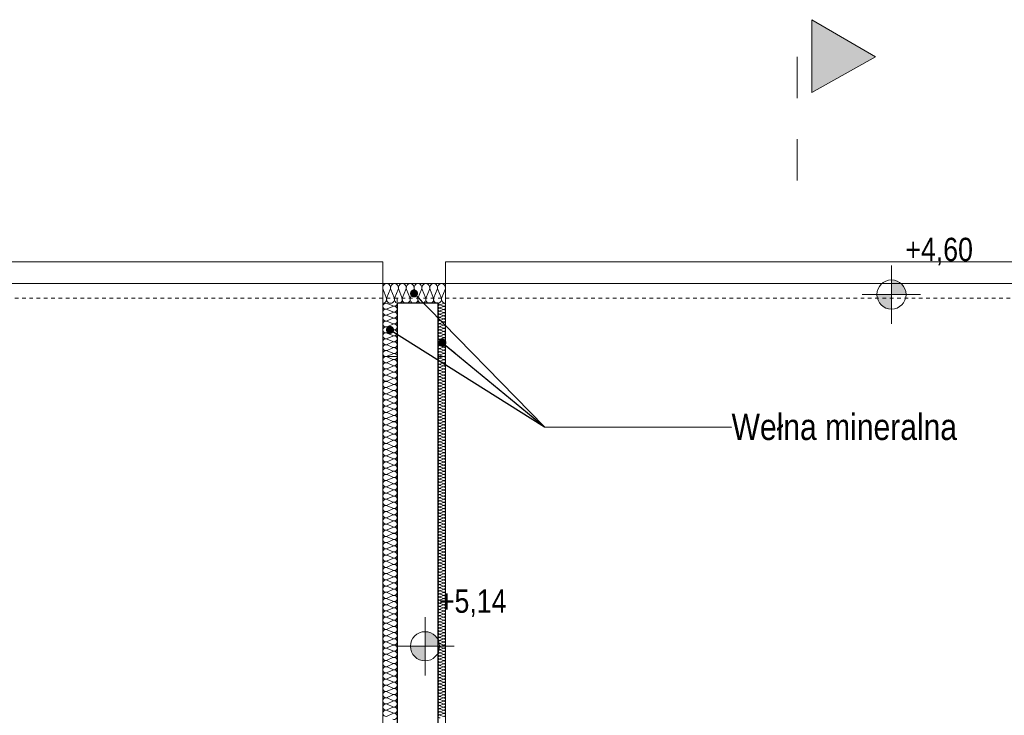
# Model space of a CAD drawing. Extents: x -543332 to -314699, y -9028 to 155584.
# Tile 181 of 256: x -500630 to -493873, y 90501 to 95273. Entities that reach past the tile are written whole.
import ezdxf

# ---------------------------------------------------------------- set-up
doc = ezdxf.new("R2010")
doc.units = 0
doc.header["$MEASUREMENT"] = 0
doc.linetypes.add('Dashed', pattern=[564.444447, 282.222223, -282.222223])
doc.linetypes.add('Hidden Line', pattern=[50, 25, -25])
doc.layers.get('0').update_dxf_attribs({"color": 8})
doc.layers.add('Arch ocieplenie', color=8, linetype='Continuous')
doc.layers.add('INWENT RZĘDNE', color=8, linetype='Continuous')
for name, color, linetype, lineweight in [('Arch ocieplenie_Nr_Pióra__44', 8, 'Continuous', 9), ('Arch ocieplenie_Nr_Pióra__9', 8, 'Continuous', 9), ('Arch opisy_Nr_Pióra__21', 8, 'Continuous', 9), ('Arch wykończenie_Nr_Pióra__3', 8, 'Continuous', 18), ('INWENT OPISY_Nr_Pióra__21', 8, 'Continuous', 9), ('INWENT OPISY_Nr_Pióra__41', 8, 'Continuous', 15), ('INWENT RURY SPUSTOWE_Nr_Pióra__21', 8, 'Continuous', 9), ('INWENT RZĘDNE_Nr_Pióra__21', 8, 'Continuous', 9), ('INWENT.ŚCIANY_Nr_Pióra__1', 8, 'Continuous', 25), ('INWENT.ŚCIANY_Nr_Pióra__21', 8, 'Continuous', 9)]:
    doc.layers.add(name, color=color, linetype=linetype, lineweight=lineweight)
doc.styles.add('GENERATED_STYLE_3', font='ARIALN.TTF')
doc.styles.add('GENERATED_STYLE_5', font='ARIALN.TTF')
doc.dimstyles.new('GENERATED_STYLE__11', dxfattribs={"dimtxt": 0.18, "dimasz": 109.44, "dimexe": 0.18, "dimexo": 0.0625, "dimgap": 0.09, "dimtad": 0, "dimtih": 1, "dimtoh": 1, "dimdec": 4, "dimzin": 0, "dimdsep": 46, "dimcen": 0.09, "dimadec": 0, "dimazin": 0, "dimtfac": 1, "dimtdec": 4, "dimtmove": 0, "dimatfit": 3, "dimldrblk": 'ARROWHEAD_11', "dimfxl": 1, "dimtolj": 1, "dimtzin": 0, "dimarcsym": 0})

# ---------------------------------------------------------------- blocks, each defined once
blk = doc.blocks.new('Izolacja cieplna 14_210', base_point=(-497758.3, 79647.6))
at = {"layer": 'Arch ocieplenie_Nr_Pióra__9', "linetype": 'Continuous'}
for p, q in [((-497723.2, 79646.7), (-497743.4, 79637.9)), ((-497743.4, 79636.1), (-497723.2, 79627.2)), ((-497723.2, 79625.5), (-497743.4, 79616.6)), ((-497743.4, 79614.8), (-497723.2, 79606)), ((-497723.2, 79604.2), (-497743.4, 79595.3)), ((-497743.4, 79593.5), (-497723.2, 79584.7)), ((-497723.2, 79582.9), (-497743.4, 79574)), ((-497743.4, 79572.2), (-497723.2, 79563.4)), ((-497723.2, 79561.6), (-497743.4, 79552.7)), ((-497743.4, 79550.9), (-497723.2, 79542.1)), ((-497723.2, 79540.3), (-497743.4, 79531.5)), ((-497743.4, 79529.7), (-497723.2, 79520.8)), ((-497723.2, 79519), (-497743.4, 79510.2)), ((-497743.4, 79508.4), (-497723.2, 79499.5)), ((-497723.2, 79497.7), (-497743.4, 79488.9)), ((-497743.4, 79487.1), (-497723.2, 79478.2)), ((-497723.2, 79476.4), (-497743.4, 79467.6)), ((-497743.4, 79465.8), (-497723.2, 79456.9)), ((-497723.2, 79455.2), (-497743.4, 79446.3)), ((-497743.4, 79444.5), (-497723.2, 79435.7)), ((-497723.2, 79433.9), (-497743.4, 79425)), ((-497743.4, 79423.2), (-497723.2, 79414.4)), ((-497723.2, 79412.6), (-497743.4, 79403.7)), ((-497743.4, 79401.9), (-497723.2, 79393.1)), ((-497723.2, 79391.3), (-497743.4, 79382.4)), ((-497743.4, 79380.7), (-497723.2, 79371.8)), ((-497723.2, 79370), (-497743.4, 79361.2)), ((-497743.4, 79359.4), (-497723.2, 79350.5)), ((-497723.2, 79348.7), (-497743.4, 79339.9)), ((-497743.4, 79338.1), (-497723.2, 79329.2)), ((-497723.2, 79327.4), (-497743.4, 79318.6)), ((-497743.4, 79316.8), (-497723.2, 79307.9)), ((-497723.2, 79306.2), (-497743.4, 79297.3)), ((-497743.4, 79295.5), (-497723.2, 79286.7)), ((-497723.2, 79284.9), (-497743.4, 79276)), ((-497743.4, 79274.2), (-497723.2, 79265.4)), ((-497723.2, 79263.6), (-497743.4, 79254.7)), ((-497743.4, 79252.9), (-497723.2, 79244.1)), ((-497723.2, 79242.3), (-497743.4, 79233.4)), ((-497743.4, 79231.7), (-497723.2, 79222.8)), ((-497723.2, 79221), (-497743.4, 79212.2)), ((-497743.4, 79210.4), (-497723.2, 79201.5)), ((-497723.2, 79199.7), (-497743.4, 79190.9)), ((-497743.4, 79189.1), (-497723.2, 79180.2)), ((-497723.2, 79178.4), (-497743.4, 79169.6)), ((-497743.4, 79167.8), (-497723.2, 79158.9)), ((-497723.2, 79157.2), (-497743.4, 79148.3)), ((-497743.4, 79146.5), (-497723.2, 79137.7)), ((-497723.2, 79135.9), (-497743.4, 79127)), ((-497743.4, 79125.2), (-497723.2, 79116.4)), ((-497723.2, 79114.6), (-497743.4, 79105.7)), ((-497743.4, 79103.9), (-497723.2, 79095.1)), ((-497723.2, 79093.3), (-497743.4, 79084.4)), ((-497743.4, 79082.7), (-497723.2, 79073.8)), ((-497723.2, 79072), (-497743.4, 79063.2)), ((-497743.4, 79061.4), (-497723.2, 79052.5)), ((-497723.2, 79050.7), (-497743.4, 79041.9)), ((-497743.4, 79040.1), (-497723.2, 79031.2)), ((-497723.2, 79029.4), (-497743.4, 79020.6)), ((-497743.4, 79018.8), (-497723.2, 79009.9)), ((-497723.2, 79008.2), (-497743.4, 78999.3)), ((-497743.4, 78997.5), (-497723.2, 78988.7)), ((-497723.2, 78986.9), (-497743.4, 78978)), ((-497743.4, 78976.2), (-497723.2, 78967.4)), ((-497723.2, 78965.6), (-497743.4, 78956.7)), ((-497743.4, 78954.9), (-497723.2, 78946.1)), ((-497723.2, 78944.3), (-497743.4, 78935.4)), ((-497743.4, 78933.6), (-497723.2, 78924.8)), ((-497723.2, 78923), (-497743.4, 78914.2)), ((-497743.4, 78912.4), (-497723.2, 78903.5)), ((-497723.2, 78901.7), (-497743.4, 78892.9)), ((-497743.4, 78891.1), (-497723.2, 78882.2)), ((-497723.2, 78880.4), (-497743.4, 78871.6)), ((-497743.4, 78869.8), (-497723.2, 78860.9)), ((-497723.2, 78859.1), (-497743.4, 78850.3)), ((-497743.4, 78848.5), (-497723.2, 78839.6)), ((-497723.2, 78837.9), (-497743.4, 78829)), ((-497743.4, 78827.2), (-497723.2, 78818.4)), ((-497723.2, 78816.6), (-497743.4, 78807.7)), ((-497743.4, 78805.9), (-497723.2, 78797.1)), ((-497723.2, 78795.3), (-497743.4, 78786.4)), ((-497743.4, 78784.6), (-497723.2, 78775.8)), ((-497723.2, 78774), (-497743.4, 78765.1)), ((-497743.4, 78763.4), (-497723.2, 78754.5)), ((-497723.2, 78752.7), (-497743.4, 78743.9)), ((-497743.4, 78742.1), (-497723.2, 78733.2)), ((-497723.2, 78731.4), (-497743.4, 78722.6)), ((-497743.4, 78720.8), (-497723.2, 78711.9)), ((-497723.2, 78710.1), (-497743.4, 78701.3)), ((-497743.4, 78699.5), (-497723.2, 78690.6)), ((-497723.2, 78688.9), (-497743.4, 78680)), ((-497743.4, 78678.2), (-497723.2, 78669.4)), ((-497723.2, 78667.6), (-497743.4, 78658.7)), ((-497743.4, 78656.9), (-497723.2, 78648.1)), ((-497723.2, 78646.3), (-497743.4, 78637.4)), ((-497743.4, 78635.6), (-497723.2, 78626.8)), ((-497723.2, 78625), (-497743.4, 78616.1)), ((-497743.4, 78614.4), (-497723.2, 78605.5)), ((-497723.2, 78603.7), (-497743.4, 78594.9)), ((-497743.4, 78593.1), (-497723.2, 78584.2)), ((-497723.2, 78582.4), (-497743.4, 78573.6)), ((-497743.4, 78571.8), (-497723.2, 78562.9)), ((-497723.2, 78561.1), (-497743.4, 78552.3)), ((-497743.4, 78550.5), (-497723.2, 78541.6)), ((-497723.2, 78539.9), (-497743.4, 78531)), ((-497743.4, 78529.2), (-497723.2, 78520.4)), ((-497723.2, 78518.6), (-497743.4, 78509.7)), ((-497743.4, 78507.9), (-497723.2, 78499.1)), ((-497723.2, 78497.3), (-497743.4, 78488.4)), ((-497743.4, 78486.6), (-497723.2, 78477.8)), ((-497723.2, 78476), (-497743.4, 78467.1)), ((-497743.4, 78465.4), (-497723.2, 78456.5)), ((-497723.2, 78454.7), (-497743.4, 78445.9)), ((-497743.4, 78444.1), (-497723.2, 78435.2)), ((-497723.2, 78433.4), (-497743.4, 78424.6)), ((-497743.4, 78422.8), (-497723.2, 78413.9)), ((-497723.2, 78412.1), (-497743.4, 78403.3)), ((-497743.4, 78401.5), (-497723.2, 78392.6)), ((-497723.2, 78390.9), (-497743.4, 78382)), ((-497743.4, 78380.2), (-497723.2, 78371.4)), ((-497723.2, 78369.6), (-497743.4, 78360.7)), ((-497743.4, 78358.9), (-497723.2, 78350.1)), ((-497723.2, 78348.3), (-497743.4, 78339.4)), ((-497743.4, 78337.6), (-497723.2, 78328.8)), ((-497723.2, 78327), (-497743.4, 78318.1)), ((-497743.4, 78316.3), (-497723.2, 78307.5)), ((-497723.2, 78305.7), (-497743.4, 78296.9)), ((-497743.4, 78295.1), (-497723.2, 78286.2)), ((-497723.2, 78284.4), (-497743.4, 78275.6)), ((-497743.4, 78273.8), (-497723.2, 78264.9)), ((-497723.2, 78263.1), (-497743.4, 78254.3)), ((-497743.4, 78252.5), (-497723.2, 78243.6)), ((-497723.2, 78241.8), (-497743.4, 78233)), ((-497743.4, 78231.2), (-497723.2, 78222.3)), ((-497723.2, 78220.6), (-497743.4, 78211.7)), ((-497743.4, 78209.9), (-497723.2, 78201.1)), ((-497723.2, 78199.3), (-497743.4, 78190.4)), ((-497743.4, 78188.6), (-497723.2, 78179.8)), ((-497723.2, 78178), (-497743.4, 78169.1)), ((-497743.4, 78167.3), (-497723.2, 78158.5)), ((-497723.2, 78156.7), (-497743.4, 78147.8)), ((-497743.4, 78146.1), (-497723.2, 78137.2)), ((-497723.2, 78135.4), (-497743.4, 78126.6)), ((-497743.4, 78124.8), (-497723.2, 78115.9)), ((-497723.2, 78114.1), (-497743.4, 78105.3)), ((-497743.4, 78103.5), (-497723.2, 78094.6)), ((-497723.2, 78092.8), (-497743.4, 78084)), ((-497743.4, 78082.2), (-497723.2, 78073.3)), ((-497723.2, 78071.6), (-497743.4, 78062.7)), ((-497743.4, 78060.9), (-497723.2, 78052.1)), ((-497723.2, 78050.3), (-497743.4, 78041.4)), ((-497743.4, 78039.6), (-497723.2, 78030.8)), ((-497723.2, 78029), (-497743.4, 78020.1)), ((-497743.4, 78018.3), (-497723.2, 78009.5)), ((-497723.2, 78007.7), (-497743.4, 77998.8)), ((-497743.4, 77997.1), (-497723.2, 77988.2)), ((-497723.2, 77986.4), (-497743.4, 77977.6)), ((-497743.4, 77975.8), (-497723.2, 77966.9)), ((-497723.2, 77965.1), (-497743.4, 77956.3)), ((-497743.4, 77954.5), (-497723.2, 77945.6)), ((-497723.2, 77943.8), (-497743.4, 77935)), ((-497743.4, 77933.2), (-497723.2, 77924.3)), ((-497723.2, 77922.6), (-497743.4, 77913.7)), ((-497743.4, 77911.9), (-497723.2, 77903.1)), ((-497723.2, 77901.3), (-497743.4, 77892.4)), ((-497743.4, 77890.6), (-497723.2, 77881.8)), ((-497723.2, 77880), (-497743.4, 77871.1)), ((-497743.4, 77869.3), (-497723.2, 77860.5)), ((-497723.2, 77858.7), (-497743.4, 77849.8)), ((-497743.4, 77848.1), (-497723.2, 77839.2)), ((-497723.2, 77837.4), (-497743.4, 77828.6)), ((-497743.4, 77826.8), (-497723.2, 77817.9)), ((-497723.2, 77816.1), (-497743.4, 77807.3)), ((-497743.4, 77805.5), (-497723.2, 77796.6)), ((-497723.2, 77794.8), (-497743.4, 77786)), ((-497743.4, 77784.2), (-497723.2, 77775.3)), ((-497723.2, 77773.5), (-497743.4, 77764.7)), ((-497743.4, 77762.9), (-497723.2, 77754.1)), ((-497723.2, 77752.3), (-497743.4, 77743.4)), ((-497743.4, 77741.6), (-497723.2, 77732.8)), ((-497723.2, 77731), (-497743.4, 77722.1)), ((-497743.4, 77720.3), (-497723.2, 77711.5)), ((-497723.2, 77709.7), (-497743.4, 77700.8)), ((-497743.4, 77699), (-497723.2, 77690.2)), ((-497723.2, 77688.4), (-497743.4, 77679.5)), ((-497743.4, 77677.8), (-497723.2, 77668.9)), ((-497723.2, 77667.1), (-497743.4, 77658.3)), ((-497743.4, 77656.5), (-497723.2, 77647.6)), ((-497723.2, 77645.8), (-497743.4, 77637)), ((-497743.4, 77635.2), (-497723.2, 77626.3)), ((-497723.2, 77624.5), (-497743.4, 77615.7)), ((-497743.4, 77613.9), (-497723.2, 77605)), ((-497723.2, 77603.3), (-497743.4, 77594.4)), ((-497743.4, 77592.6), (-497723.2, 77583.8)), ((-497723.2, 77582), (-497743.4, 77573.1)), ((-497743.4, 77571.3), (-497723.2, 77562.5)), ((-497723.2, 77560.7), (-497743.4, 77551.8)), ((-497743.4, 77550), (-497723.2, 77541.2)), ((-497723.2, 77539.4), (-497743.4, 77530.5)), ((-497743.4, 77528.8), (-497723.2, 77519.9)), ((-497723.2, 77518.1), (-497743.4, 77509.3)), ((-497743.4, 77507.5), (-497723.2, 77498.6)), ((-497723.2, 77496.8), (-497743.4, 77488)), ((-497743.4, 77486.2), (-497723.2, 77477.3)), ((-497723.2, 77475.5), (-497743.4, 77466.7)), ((-497743.4, 77464.9), (-497723.2, 77456)), ((-497723.2, 77454.3), (-497743.4, 77445.4)), ((-497743.4, 77443.6), (-497723.2, 77434.8)), ((-497723.2, 77433), (-497743.4, 77424.1)), ((-497743.4, 77422.3), (-497723.2, 77413.5)), ((-497723.2, 77411.7), (-497743.4, 77402.8)), ((-497743.4, 77401), (-497723.2, 77392.2)), ((-497723.2, 77390.4), (-497743.4, 77381.5)), ((-497743.4, 77379.8), (-497723.2, 77370.9)), ((-497723.2, 77369.1), (-497743.4, 77360.3)), ((-497743.4, 77358.5), (-497723.2, 77349.6)), ((-497723.2, 77347.8), (-497743.4, 77339)), ((-497743.4, 77337.2), (-497723.2, 77328.3)), ((-497723.2, 77326.5), (-497743.4, 77317.7)), ((-497743.4, 77315.9), (-497723.2, 77307)), ((-497723.2, 77305.3), (-497743.4, 77296.4)), ((-497743.4, 77294.6), (-497723.2, 77285.8)), ((-497723.2, 77284), (-497743.4, 77275.1)), ((-497743.4, 77273.3), (-497723.2, 77264.5)), ((-497723.2, 77262.7), (-497743.4, 77253.8)), ((-497743.4, 77252), (-497723.2, 77243.2)), ((-497723.2, 77241.4), (-497743.4, 77232.5)), ((-497743.4, 77230.8), (-497723.2, 77221.9)), ((-497723.2, 77220.1), (-497743.4, 77211.3)), ((-497743.4, 77209.5), (-497723.2, 77200.6)), ((-497723.2, 77198.8), (-497743.4, 77190)), ((-497743.4, 77188.2), (-497723.2, 77179.3))]:
    blk.add_line(p, q, dxfattribs=at)
for centre, start_param, end_param in [((-497747.7, 79626.3), 2.7288, 6.695979), ((-497747.7, 79605.1), 2.7288, 6.695979), ((-497747.7, 79647.6), 4.712389, 6.695979), ((-497719, 79637), 5.870392, 9.837571), ((-497719, 79615.7), 5.870392, 9.837571), ((-497719, 79594.4), 5.870392, 9.837571), ((-497747.7, 79583.8), 2.7288, 6.695979), ((-497747.7, 79562.5), 2.7288, 6.695979), ((-497747.7, 79541.2), 2.7288, 6.695979), ((-497747.7, 79519.9), 2.7288, 6.695979), ((-497719, 79573.1), 5.870392, 9.837571), ((-497719, 79551.8), 5.870392, 9.837571), ((-497719, 79530.6), 5.870392, 9.837571), ((-497747.7, 79498.6), 2.7288, 6.695979), ((-497747.7, 79477.3), 2.7288, 6.695979), ((-497747.7, 79456.1), 2.7288, 6.695979), ((-497719, 79509.3), 5.870392, 9.837571), ((-497719, 79488), 5.870392, 9.837571), ((-497719, 79466.7), 5.870392, 9.837571), ((-497747.7, 79434.8), 2.7288, 6.695979), ((-497747.7, 79413.5), 2.7288, 6.695979), ((-497747.7, 79392.2), 2.7288, 6.695979), ((-497719, 79445.4), 5.870392, 9.837571), ((-497719, 79424.1), 5.870392, 9.837571), ((-497719, 79402.8), 5.870392, 9.837571), ((-497747.7, 79370.9), 2.7288, 6.695979), ((-497747.7, 79349.6), 2.7288, 6.695979), ((-497747.7, 79328.3), 2.7288, 6.695979), ((-497719, 79381.6), 5.870392, 9.837571), ((-497719, 79360.3), 5.870392, 9.837571), ((-497719, 79339), 5.870392, 9.837571), ((-497719, 79317.7), 5.870392, 9.837571), ((-497747.7, 79307.1), 2.7288, 6.695979), ((-497747.7, 79285.8), 2.7288, 6.695979), ((-497747.7, 79264.5), 2.7288, 6.695979), ((-497719, 79296.4), 5.870392, 9.837571), ((-497719, 79275.1), 5.870392, 9.837571), ((-497719, 79253.8), 5.870392, 9.837571), ((-497747.7, 79243.2), 2.7288, 6.695979), ((-497747.7, 79221.9), 2.7288, 6.695979), ((-497747.7, 79200.6), 2.7288, 6.695979), ((-497719, 79232.6), 5.870392, 9.837571), ((-497719, 79211.3), 5.870392, 9.837571), ((-497719, 79190), 5.870392, 9.837571), ((-497747.7, 79179.3), 2.7288, 6.695979), ((-497747.7, 79158), 2.7288, 6.695979), ((-497747.7, 79136.8), 2.7288, 6.695979), ((-497747.7, 79115.5), 2.7288, 6.695979), ((-497719, 79168.7), 5.870392, 9.837571), ((-497719, 79147.4), 5.870392, 9.837571), ((-497719, 79126.1), 5.870392, 9.837571), ((-497747.7, 79094.2), 2.7288, 6.695979), ((-497747.7, 79072.9), 2.7288, 6.695979), ((-497747.7, 79051.6), 2.7288, 6.695979), ((-497719, 79104.8), 5.870392, 9.837571), ((-497719, 79083.5), 5.870392, 9.837571), ((-497719, 79062.3), 5.870392, 9.837571), ((-497747.7, 79030.3), 2.7288, 6.695979), ((-497747.7, 79009), 2.7288, 6.695979), ((-497747.7, 78987.8), 2.7288, 6.695979), ((-497719, 79041), 5.870392, 9.837571), ((-497719, 79019.7), 5.870392, 9.837571), ((-497719, 78998.4), 5.870392, 9.837571), ((-497747.7, 78966.5), 2.7288, 6.695979), ((-497747.7, 78945.2), 2.7288, 6.695979), ((-497747.7, 78923.9), 2.7288, 6.695979), ((-497719, 78977.1), 5.870392, 9.837571), ((-497719, 78955.8), 5.870392, 9.837571), ((-497719, 78934.5), 5.870392, 9.837571), ((-497719, 78913.3), 5.870392, 9.837571), ((-497747.7, 78902.6), 2.7288, 6.695979), ((-497747.7, 78881.3), 2.7288, 6.695979), ((-497747.7, 78860), 2.7288, 6.695979), ((-497719, 78892), 5.870392, 9.837571), ((-497719, 78870.7), 5.870392, 9.837571), ((-497719, 78849.4), 5.870392, 9.837571), ((-497747.7, 78838.8), 2.7288, 6.695979), ((-497747.7, 78817.5), 2.7288, 6.695979), ((-497747.7, 78796.2), 2.7288, 6.695979), ((-497747.7, 78774.9), 2.7288, 6.695979), ((-497719, 78828.1), 5.870392, 9.837571), ((-497719, 78806.8), 5.870392, 9.837571), ((-497719, 78785.5), 5.870392, 9.837571), ((-497747.7, 78753.6), 2.7288, 6.695979), ((-497747.7, 78732.3), 2.7288, 6.695979), ((-497747.7, 78711), 2.7288, 6.695979), ((-497719, 78764.3), 5.870392, 9.837571), ((-497719, 78743), 5.870392, 9.837571), ((-497719, 78721.7), 5.870392, 9.837571), ((-497747.7, 78689.8), 2.7288, 6.695979), ((-497747.7, 78668.5), 2.7288, 6.695979), ((-497747.7, 78647.2), 2.7288, 6.695979), ((-497719, 78700.4), 5.870392, 9.837571), ((-497719, 78679.1), 5.870392, 9.837571), ((-497719, 78657.8), 5.870392, 9.837571), ((-497747.7, 78625.9), 2.7288, 6.695979), ((-497747.7, 78604.6), 2.7288, 6.695979), ((-497747.7, 78583.3), 2.7288, 6.695979), ((-497719, 78636.5), 5.870392, 9.837571), ((-497719, 78615.2), 5.870392, 9.837571), ((-497719, 78594), 5.870392, 9.837571), ((-497719, 78572.7), 5.870392, 9.837571), ((-497747.7, 78562), 2.7288, 6.695979), ((-497747.7, 78540.7), 2.7288, 6.695979), ((-497747.7, 78519.5), 2.7288, 6.695979), ((-497719, 78551.4), 5.870392, 9.837571), ((-497719, 78530.1), 5.870392, 9.837571), ((-497719, 78508.8), 5.870392, 9.837571), ((-497747.7, 78498.2), 2.7288, 6.695979), ((-497747.7, 78476.9), 2.7288, 6.695979), ((-497747.7, 78455.6), 2.7288, 6.695979), ((-497719, 78487.5), 5.870392, 9.837571), ((-497719, 78466.2), 5.870392, 9.837571), ((-497719, 78445), 5.870392, 9.837571), ((-497747.7, 78434.3), 2.7288, 6.695979), ((-497747.7, 78413), 2.7288, 6.695979), ((-497747.7, 78391.7), 2.7288, 6.695979), ((-497747.7, 78370.5), 2.7288, 6.695979), ((-497719, 78423.7), 5.870392, 9.837571), ((-497719, 78402.4), 5.870392, 9.837571), ((-497719, 78381.1), 5.870392, 9.837571), ((-497747.7, 78349.2), 2.7288, 6.695979), ((-497747.7, 78327.9), 2.7288, 6.695979), ((-497747.7, 78306.6), 2.7288, 6.695979), ((-497719, 78359.8), 5.870392, 9.837571), ((-497719, 78338.5), 5.870392, 9.837571), ((-497719, 78317.2), 5.870392, 9.837571), ((-497747.7, 78285.3), 2.7288, 6.695979), ((-497747.7, 78264), 2.7288, 6.695979), ((-497747.7, 78242.7), 2.7288, 6.695979), ((-497719, 78296), 5.870392, 9.837571), ((-497719, 78274.7), 5.870392, 9.837571), ((-497719, 78253.4), 5.870392, 9.837571), ((-497747.7, 78221.5), 2.7288, 6.695979), ((-497747.7, 78200.2), 2.7288, 6.695979), ((-497747.7, 78178.9), 2.7288, 6.695979), ((-497719, 78232.1), 5.870392, 9.837571), ((-497719, 78210.8), 5.870392, 9.837571), ((-497719, 78189.5), 5.870392, 9.837571), ((-497719, 78168.2), 5.870392, 9.837571), ((-497747.7, 78157.6), 2.7288, 6.695979), ((-497747.7, 78136.3), 2.7288, 6.695979), ((-497747.7, 78115), 2.7288, 6.695979), ((-497719, 78147), 5.870392, 9.837571), ((-497719, 78125.7), 5.870392, 9.837571), ((-497719, 78104.4), 5.870392, 9.837571), ((-497747.7, 78093.7), 2.7288, 6.695979), ((-497747.7, 78072.5), 2.7288, 6.695979), ((-497747.7, 78051.2), 2.7288, 6.695979), ((-497719, 78083.1), 5.870392, 9.837571), ((-497719, 78061.8), 5.870392, 9.837571), ((-497719, 78040.5), 5.870392, 9.837571), ((-497747.7, 78029.9), 2.7288, 6.695979), ((-497747.7, 78008.6), 2.7288, 6.695979), ((-497747.7, 77987.3), 2.7288, 6.695979), ((-497747.7, 77966), 2.7288, 6.695979), ((-497719, 78019.2), 5.870392, 9.837571), ((-497719, 77997.9), 5.870392, 9.837571), ((-497719, 77976.7), 5.870392, 9.837571), ((-497747.7, 77944.7), 2.7288, 6.695979), ((-497747.7, 77923.4), 2.7288, 6.695979), ((-497747.7, 77902.2), 2.7288, 6.695979), ((-497719, 77955.4), 5.870392, 9.837571), ((-497719, 77934.1), 5.870392, 9.837571), ((-497719, 77912.8), 5.870392, 9.837571), ((-497747.7, 77880.9), 2.7288, 6.695979), ((-497747.7, 77859.6), 2.7288, 6.695979), ((-497747.7, 77838.3), 2.7288, 6.695979), ((-497719, 77891.5), 5.870392, 9.837571), ((-497719, 77870.2), 5.870392, 9.837571), ((-497719, 77848.9), 5.870392, 9.837571), ((-497747.7, 77817), 2.7288, 6.695979), ((-497747.7, 77795.7), 2.7288, 6.695979), ((-497747.7, 77774.4), 2.7288, 6.695979), ((-497719, 77827.7), 5.870392, 9.837571), ((-497719, 77806.4), 5.870392, 9.837571), ((-497719, 77785.1), 5.870392, 9.837571), ((-497719, 77763.8), 5.870392, 9.837571), ((-497747.7, 77753.2), 2.7288, 6.695979), ((-497747.7, 77731.9), 2.7288, 6.695979), ((-497747.7, 77710.6), 2.7288, 6.695979), ((-497719, 77742.5), 5.870392, 9.837571), ((-497719, 77721.2), 5.870392, 9.837571), ((-497719, 77699.9), 5.870392, 9.837571), ((-497747.7, 77689.3), 2.7288, 6.695979), ((-497747.7, 77668), 2.7288, 6.695979), ((-497747.7, 77646.7), 2.7288, 6.695979), ((-497719, 77678.7), 5.870392, 9.837571), ((-497719, 77657.4), 5.870392, 9.837571), ((-497719, 77636.1), 5.870392, 9.837571), ((-497747.7, 77625.4), 2.7288, 6.695979), ((-497747.7, 77604.2), 2.7288, 6.695979), ((-497747.7, 77582.9), 2.7288, 6.695979), ((-497747.7, 77561.6), 2.7288, 6.695979), ((-497719, 77614.8), 5.870392, 9.837571), ((-497719, 77593.5), 5.870392, 9.837571), ((-497719, 77572.2), 5.870392, 9.837571), ((-497747.7, 77540.3), 2.7288, 6.695979), ((-497747.7, 77519), 2.7288, 6.695979), ((-497747.7, 77497.7), 2.7288, 6.695979), ((-497719, 77550.9), 5.870392, 9.837571), ((-497719, 77529.7), 5.870392, 9.837571), ((-497719, 77508.4), 5.870392, 9.837571), ((-497747.7, 77476.4), 2.7288, 6.695979), ((-497747.7, 77455.2), 2.7288, 6.695979), ((-497747.7, 77433.9), 2.7288, 6.695979), ((-497719, 77487.1), 5.870392, 9.837571), ((-497719, 77465.8), 5.870392, 9.837571), ((-497719, 77444.5), 5.870392, 9.837571), ((-497747.7, 77412.6), 2.7288, 6.695979), ((-497747.7, 77391.3), 2.7288, 6.695979), ((-497747.7, 77370), 2.7288, 6.695979), ((-497719, 77423.2), 5.870392, 9.837571), ((-497719, 77401.9), 5.870392, 9.837571), ((-497719, 77380.6), 5.870392, 9.837571), ((-497719, 77359.4), 5.870392, 9.837571), ((-497747.7, 77348.7), 2.7288, 6.695979), ((-497747.7, 77327.4), 2.7288, 6.695979), ((-497747.7, 77306.1), 2.7288, 6.695979), ((-497719, 77338.1), 5.870392, 9.837571), ((-497719, 77316.8), 5.870392, 9.837571), ((-497719, 77295.5), 5.870392, 9.837571), ((-497747.7, 77284.9), 2.7288, 6.695979), ((-497747.7, 77263.6), 2.7288, 6.695979), ((-497747.7, 77242.3), 2.7288, 6.695979), ((-497747.7, 77221), 2.7288, 6.695979), ((-497719, 77274.2), 5.870392, 9.837571), ((-497719, 77252.9), 5.870392, 9.837571), ((-497719, 77231.6), 5.870392, 9.837571), ((-497747.7, 77199.7), 2.7288, 6.695979), ((-497747.7, 77178.4), 2.7288, 6.695979), ((-497719, 77210.4), 5.870392, 9.837571), ((-497719, 77189.1), 5.870392, 9.837571)]:
    blk.add_ellipse(centre, major_axis=(0, -10.6), ratio=0.999134, start_param=start_param, end_param=end_param, dxfattribs=at)
blk = doc.blocks.new('Izolacja cieplna 14_216', base_point=(-498038.3, 79647.6))
at = {"layer": 'Arch ocieplenie_Nr_Pióra__9', "linetype": 'Continuous'}
for p, q in [((-498108.5, 79645.8), (-498068.1, 79628.1)), ((-498068.1, 79624.6), (-498108.5, 79606.9)), ((-498108.5, 79603.3), (-498068.1, 79585.6)), ((-498068.1, 79582), (-498108.5, 79564.3)), ((-498108.5, 79560.7), (-498068.1, 79543)), ((-498068.1, 79539.4), (-498108.5, 79521.7)), ((-498108.5, 79518.2), (-498068.1, 79500.5)), ((-498068.1, 79496.9), (-498108.5, 79479.2)), ((-498108.5, 79475.6), (-498068.1, 79457.9)), ((-498068.1, 79454.3), (-498108.5, 79436.6)), ((-498108.5, 79433.1), (-498068.1, 79415.3)), ((-498068.1, 79411.8), (-498108.5, 79394.1)), ((-498108.5, 79390.5), (-498068.1, 79372.8)), ((-498068.1, 79369.2), (-498108.5, 79351.5)), ((-498108.5, 79347.9), (-498068.1, 79330.2)), ((-498068.1, 79326.7), (-498108.5, 79309)), ((-498108.5, 79305.4), (-498068.1, 79287.7)), ((-498068.1, 79284.1), (-498108.5, 79266.4)), ((-498108.5, 79262.8), (-498068.1, 79245.1)), ((-498068.1, 79241.5), (-498108.5, 79223.8)), ((-498108.5, 79220.3), (-498068.1, 79202.6)), ((-498068.1, 79199), (-498108.5, 79181.3)), ((-498108.5, 79177.7), (-498068.1, 79160)), ((-498068.1, 79156.4), (-498108.5, 79138.7)), ((-498108.5, 79135.1), (-498068.1, 79117.4)), ((-498068.1, 79113.9), (-498108.5, 79096.2)), ((-498108.5, 79092.6), (-498068.1, 79074.9)), ((-498068.1, 79071.3), (-498108.5, 79053.6)), ((-498108.5, 79050), (-498068.1, 79032.3)), ((-498068.1, 79028.8), (-498108.5, 79011)), ((-498108.5, 79007.5), (-498068.1, 78989.8)), ((-498068.1, 78986.2), (-498108.5, 78968.5)), ((-498108.5, 78964.9), (-498068.1, 78947.2)), ((-498068.1, 78943.6), (-498108.5, 78925.9)), ((-498108.5, 78922.4), (-498068.1, 78904.7)), ((-498068.1, 78901.1), (-498108.5, 78883.4)), ((-498108.5, 78879.8), (-498068.1, 78862.1)), ((-498068.1, 78858.5), (-498108.5, 78840.8)), ((-498108.5, 78837.2), (-498068.1, 78819.5)), ((-498068.1, 78816), (-498108.5, 78798.3)), ((-498108.5, 78794.7), (-498068.1, 78777)), ((-498068.1, 78773.4), (-498108.5, 78755.7)), ((-498108.5, 78752.1), (-498068.1, 78734.4)), ((-498068.1, 78730.8), (-498108.5, 78713.1)), ((-498108.5, 78709.6), (-498068.1, 78691.9)), ((-498068.1, 78688.3), (-498108.5, 78670.6)), ((-498108.5, 78667), (-498068.1, 78649.3)), ((-498068.1, 78645.7), (-498108.5, 78628)), ((-498108.5, 78624.4), (-498068.1, 78606.7)), ((-498068.1, 78603.2), (-498108.5, 78585.5)), ((-498108.5, 78581.9), (-498068.1, 78564.2)), ((-498068.1, 78560.6), (-498108.5, 78542.9)), ((-498108.5, 78539.3), (-498068.1, 78521.6)), ((-498068.1, 78518.1), (-498108.5, 78500.4)), ((-498108.5, 78496.8), (-498068.1, 78479.1)), ((-498068.1, 78475.5), (-498108.5, 78457.8)), ((-498108.5, 78454.2), (-498068.1, 78436.5)), ((-498068.1, 78432.9), (-498108.5, 78415.2)), ((-498108.5, 78411.7), (-498068.1, 78394)), ((-498068.1, 78390.4), (-498108.5, 78372.7)), ((-498108.5, 78369.1), (-498068.1, 78351.4)), ((-498068.1, 78347.8), (-498108.5, 78330.1)), ((-498108.5, 78326.5), (-498068.1, 78308.8)), ((-498068.1, 78305.3), (-498108.5, 78287.6)), ((-498108.5, 78284), (-498068.1, 78266.3)), ((-498068.1, 78262.7), (-498108.5, 78245)), ((-498108.5, 78241.4), (-498068.1, 78223.7)), ((-498068.1, 78220.1), (-498108.5, 78202.4)), ((-498108.5, 78198.9), (-498068.1, 78181.2)), ((-498068.1, 78177.6), (-498108.5, 78159.9)), ((-498108.5, 78156.3), (-498068.1, 78138.6)), ((-498068.1, 78135), (-498108.5, 78117.3)), ((-498108.5, 78113.8), (-498068.1, 78096)), ((-498068.1, 78092.5), (-498108.5, 78074.8)), ((-498108.5, 78071.2), (-498068.1, 78053.5)), ((-498068.1, 78049.9), (-498108.5, 78032.2)), ((-498108.5, 78028.6), (-498068.1, 78010.9)), ((-498068.1, 78007.4), (-498108.5, 77989.7)), ((-498108.5, 77986.1), (-498068.1, 77968.4)), ((-498068.1, 77964.8), (-498108.5, 77947.1)), ((-498108.5, 77943.5), (-498068.1, 77925.8)), ((-498068.1, 77922.2), (-498108.5, 77904.5)), ((-498108.5, 77901), (-498068.1, 77883.3)), ((-498068.1, 77879.7), (-498108.5, 77862)), ((-498108.5, 77858.4), (-498068.1, 77840.7)), ((-498068.1, 77837.1), (-498108.5, 77819.4)), ((-498108.5, 77815.8), (-498068.1, 77798.1)), ((-498068.1, 77794.6), (-498108.5, 77776.9)), ((-498108.5, 77773.3), (-498068.1, 77755.6)), ((-498068.1, 77752), (-498108.5, 77734.3)), ((-498108.5, 77730.7), (-498068.1, 77713)), ((-498068.1, 77709.4), (-498108.5, 77691.7)), ((-498108.5, 77688.2), (-498068.1, 77670.5)), ((-498068.1, 77666.9), (-498108.5, 77649.2)), ((-498108.5, 77645.6), (-498068.1, 77627.9)), ((-498068.1, 77624.3), (-498108.5, 77606.6)), ((-498108.5, 77603.1), (-498068.1, 77585.3)), ((-498068.1, 77581.8), (-498108.5, 77564.1)), ((-498108.5, 77560.5), (-498068.1, 77542.8)), ((-498068.1, 77539.2), (-498108.5, 77521.5)), ((-498108.5, 77517.9), (-498068.1, 77500.2)), ((-498068.1, 77496.7), (-498108.5, 77479)), ((-498108.5, 77475.4), (-498068.1, 77457.7)), ((-498068.1, 77454.1), (-498108.5, 77436.4)), ((-498108.5, 77432.8), (-498068.1, 77415.1)), ((-498068.1, 77411.5), (-498108.5, 77393.8)), ((-498108.5, 77390.3), (-498068.1, 77372.6)), ((-498068.1, 77369), (-498108.5, 77351.3)), ((-498108.5, 77347.7), (-498068.1, 77330)), ((-498068.1, 77326.4), (-498108.5, 77308.7)), ((-498108.5, 77305.1), (-498068.1, 77287.4)), ((-498068.1, 77283.9), (-498108.5, 77266.2)), ((-498108.5, 77262.6), (-498068.1, 77244.9)), ((-498068.1, 77241.3), (-498108.5, 77223.6)), ((-498108.5, 77220), (-498068.1, 77202.3)), ((-498068.1, 77198.8), (-498108.5, 77181))]:
    blk.add_line(p, q, dxfattribs=at)
for centre, start_param, end_param in [((-498117.1, 79626.4), 2.728799, 6.695979), ((-498117.1, 79583.8), 2.728799, 6.695979), ((-498059.6, 79647.6), 5.870392, 7.853982), ((-498059.6, 79605.1), 5.870392, 9.837571), ((-498117.1, 79541.2), 2.728799, 6.695979), ((-498059.6, 79562.5), 5.870392, 9.837571), ((-498059.6, 79520), 5.870392, 9.837571), ((-498117.1, 79498.7), 2.728799, 6.695979), ((-498117.1, 79456.1), 2.728799, 6.695979), ((-498059.6, 79477.4), 5.870392, 9.837571), ((-498117.1, 79413.6), 2.728799, 6.695979), ((-498059.6, 79434.8), 5.870392, 9.837571), ((-498059.6, 79392.3), 5.870392, 9.837571), ((-498117.1, 79371), 2.728799, 6.695979), ((-498117.1, 79328.4), 2.728799, 6.695979), ((-498059.6, 79349.7), 5.870392, 9.837571), ((-498059.6, 79307.2), 5.870392, 9.837571), ((-498117.1, 79285.9), 2.728799, 6.695979), ((-498117.1, 79243.3), 2.728799, 6.695979), ((-498059.6, 79264.6), 5.870392, 9.837571), ((-498117.1, 79200.8), 2.728799, 6.695979), ((-498059.6, 79222.1), 5.870392, 9.837571), ((-498059.6, 79179.5), 5.870392, 9.837571), ((-498117.1, 79158.2), 2.728799, 6.695979), ((-498117.1, 79115.7), 2.728799, 6.695979), ((-498059.6, 79136.9), 5.870392, 9.837571), ((-498117.1, 79073.1), 2.728799, 6.695979), ((-498059.6, 79094.4), 5.870392, 9.837571), ((-498059.6, 79051.8), 5.870392, 9.837571), ((-498117.1, 79030.5), 2.728799, 6.695979), ((-498117.1, 78988), 2.728799, 6.695979), ((-498059.6, 79009.3), 5.870392, 9.837571), ((-498059.6, 78966.7), 5.870392, 9.837571), ((-498117.1, 78945.4), 2.728799, 6.695979), ((-498117.1, 78902.9), 2.728799, 6.695979), ((-498059.6, 78924.1), 5.870392, 9.837571), ((-498117.1, 78860.3), 2.728799, 6.695979), ((-498059.6, 78881.6), 5.870392, 9.837571), ((-498059.6, 78839), 5.870392, 9.837571), ((-498117.1, 78817.7), 2.728799, 6.695979), ((-498117.1, 78775.2), 2.728799, 6.695979), ((-498059.6, 78796.5), 5.870392, 9.837571), ((-498117.1, 78732.6), 2.728799, 6.695979), ((-498059.6, 78753.9), 5.870392, 9.837571), ((-498059.6, 78711.4), 5.870392, 9.837571), ((-498117.1, 78690.1), 2.728799, 6.695979), ((-498117.1, 78647.5), 2.728799, 6.695979), ((-498059.6, 78668.8), 5.870392, 9.837571), ((-498117.1, 78605), 2.728799, 6.695979), ((-498117.1, 78562.4), 2.728799, 6.695979), ((-498059.6, 78626.2), 5.870392, 9.837571), ((-498059.6, 78583.7), 5.870392, 9.837571), ((-498117.1, 78519.8), 2.728799, 6.695979), ((-498059.6, 78541.1), 5.870392, 9.837571), ((-498059.6, 78498.6), 5.870392, 9.837571), ((-498117.1, 78477.3), 2.728799, 6.695979), ((-498117.1, 78434.7), 2.728799, 6.695979), ((-498059.6, 78456), 5.870392, 9.837571), ((-498117.1, 78392.2), 2.728799, 6.695979), ((-498059.6, 78413.4), 5.870392, 9.837571), ((-498059.6, 78370.9), 5.870392, 9.837571), ((-498117.1, 78349.6), 2.728799, 6.695979), ((-498117.1, 78307.1), 2.728799, 6.695979), ((-498059.6, 78328.3), 5.870392, 9.837571), ((-498117.1, 78264.5), 2.728799, 6.695979), ((-498059.6, 78285.8), 5.870392, 9.837571), ((-498059.6, 78243.2), 5.870392, 9.837571), ((-498117.1, 78221.9), 2.728799, 6.695979), ((-498117.1, 78179.4), 2.728799, 6.695979), ((-498059.6, 78200.7), 5.870392, 9.837571), ((-498059.6, 78158.1), 5.870392, 9.837571), ((-498117.1, 78136.8), 2.728799, 6.695979), ((-498117.1, 78094.3), 2.728799, 6.695979), ((-498059.6, 78115.5), 5.870392, 9.837571), ((-498117.1, 78051.7), 2.728799, 6.695979), ((-498059.6, 78073), 5.870392, 9.837571), ((-498059.6, 78030.4), 5.870392, 9.837571), ((-498117.1, 78009.1), 2.728799, 6.695979), ((-498117.1, 77966.6), 2.728799, 6.695979), ((-498059.6, 77987.9), 5.870392, 9.837571), ((-498117.1, 77924), 2.728799, 6.695979), ((-498059.6, 77945.3), 5.870392, 9.837571), ((-498059.6, 77902.7), 5.870392, 9.837571), ((-498117.1, 77881.5), 2.728799, 6.695979), ((-498117.1, 77838.9), 2.728799, 6.695979), ((-498059.6, 77860.2), 5.870392, 9.837571), ((-498059.6, 77817.6), 5.870392, 9.837571), ((-498117.1, 77796.4), 2.728799, 6.695979), ((-498117.1, 77753.8), 2.728799, 6.695979), ((-498059.6, 77775.1), 5.870392, 9.837571), ((-498117.1, 77711.2), 2.728799, 6.695979), ((-498059.6, 77732.5), 5.870392, 9.837571), ((-498059.6, 77690), 5.870392, 9.837571), ((-498117.1, 77668.7), 2.728799, 6.695979), ((-498117.1, 77626.1), 2.728799, 6.695979), ((-498059.6, 77647.4), 5.870392, 9.837571), ((-498117.1, 77583.6), 2.728799, 6.695979), ((-498059.6, 77604.8), 5.870392, 9.837571), ((-498059.6, 77562.3), 5.870392, 9.837571), ((-498117.1, 77541), 2.728799, 6.695979), ((-498117.1, 77498.4), 2.728799, 6.695979), ((-498059.6, 77519.7), 5.870392, 9.837571), ((-498117.1, 77455.9), 2.728799, 6.695979), ((-498117.1, 77413.3), 2.728799, 6.695979), ((-498059.6, 77477.2), 5.870392, 9.837571), ((-498059.6, 77434.6), 5.870392, 9.837571), ((-498117.1, 77370.8), 2.728799, 6.695979), ((-498059.6, 77392.1), 5.870392, 9.837571), ((-498059.6, 77349.5), 5.870392, 9.837571), ((-498117.1, 77328.2), 2.728799, 6.695979), ((-498117.1, 77285.7), 2.728799, 6.695979), ((-498059.6, 77306.9), 5.870392, 9.837571), ((-498117.1, 77243.1), 2.728799, 6.695979), ((-498059.6, 77264.4), 5.870392, 9.837571), ((-498059.6, 77221.8), 5.870392, 9.837571), ((-498117.1, 77200.5), 2.728799, 6.695979), ((-498059.6, 77179.3), 5.870392, 9.837571)]:
    blk.add_ellipse(centre, major_axis=(0, -21.3), ratio=0.999466, start_param=start_param, end_param=end_param, dxfattribs=at)
blk = doc.blocks.new('Izolacja cieplna 14_217', base_point=(-498038.3, 80013.1))
at = {"layer": 'Arch ocieplenie_Nr_Pióra__44', "linetype": 'Continuous'}
for p, q in [((-498108.5, 80011.4), (-498068.1, 79994.5)), ((-498068.1, 79991.1), (-498108.5, 79974.2)), ((-498108.5, 79970.8), (-498068.1, 79953.9)), ((-498068.1, 79950.5), (-498108.5, 79933.6)), ((-498108.5, 79930.2), (-498068.1, 79913.3)), ((-498068.1, 79909.9), (-498108.5, 79893)), ((-498108.5, 79889.6), (-498068.1, 79872.7)), ((-498068.1, 79869.3), (-498108.5, 79852.4)), ((-498108.5, 79849), (-498068.1, 79832.1)), ((-498068.1, 79828.7), (-498108.5, 79811.8)), ((-498108.5, 79808.4), (-498068.1, 79791.5)), ((-498068.1, 79788.1), (-498108.5, 79771.2)), ((-498108.5, 79767.8), (-498068.1, 79750.9)), ((-498068.1, 79747.5), (-498108.5, 79730.6)), ((-498108.5, 79727.1), (-498068.1, 79710.3)), ((-498068.1, 79706.8), (-498108.5, 79689.9)), ((-498108.5, 79686.5), (-498068.1, 79669.6)), ((-498068.1, 79666.2), (-498108.5, 79649.3))]:
    blk.add_line(p, q, dxfattribs=at)
for centre, start_param, end_param in [((-498117.1, 79992.8), 1.158003, 5.125183), ((-498059.6, 80013.1), 4.299596, 6.283185), ((-498117.1, 79952.2), 1.158003, 5.125183), ((-498059.6, 79972.5), 4.299595, 8.266774), ((-498059.6, 79931.9), 4.299595, 8.266774), ((-498117.1, 79911.6), 1.158003, 5.125183), ((-498117.1, 79871), 1.158003, 5.125183), ((-498059.6, 79891.3), 4.299595, 8.266774), ((-498059.6, 79850.7), 4.299595, 8.266774), ((-498117.1, 79830.4), 1.158003, 5.125183), ((-498117.1, 79789.8), 1.158003, 5.125183), ((-498059.6, 79810.1), 4.299595, 8.266774), ((-498117.1, 79749.2), 1.158003, 5.125183), ((-498059.6, 79769.5), 4.299595, 8.266774), ((-498059.6, 79728.9), 4.299595, 8.266774), ((-498117.1, 79708.5), 1.158003, 5.125183), ((-498117.1, 79667.9), 1.158003, 5.125183), ((-498059.6, 79688.2), 4.299595, 8.266774), ((-498059.6, 79647.6), 0, 1.983589)]:
    blk.add_ellipse(centre, major_axis=(21.3, 0), ratio=0.954769, start_param=start_param, end_param=end_param, dxfattribs=at)
blk = doc.blocks.new('Izolacja cieplna 14_218', base_point=(-497758.3, 80013.1))
at = {"layer": 'Arch ocieplenie_Nr_Pióra__44', "linetype": 'Continuous'}
for p, q in [((-497723.2, 80012.2), (-497743.4, 80003.3)), ((-497743.4, 80001.5), (-497723.2, 79992.5)), ((-497723.2, 79990.7), (-497743.4, 79981.8)), ((-497743.4, 79980), (-497723.2, 79971)), ((-497723.2, 79969.2), (-497743.4, 79960.3)), ((-497743.4, 79958.5), (-497723.2, 79949.5)), ((-497723.2, 79947.7), (-497743.4, 79938.8)), ((-497743.4, 79937), (-497723.2, 79928)), ((-497723.2, 79926.2), (-497743.4, 79917.3)), ((-497743.4, 79915.5), (-497723.2, 79906.5)), ((-497723.2, 79904.7), (-497743.4, 79895.8)), ((-497743.4, 79894), (-497723.2, 79885)), ((-497723.2, 79883.2), (-497743.4, 79874.3)), ((-497743.4, 79872.5), (-497723.2, 79863.5)), ((-497723.2, 79861.7), (-497743.4, 79852.8)), ((-497743.4, 79851), (-497723.2, 79842)), ((-497723.2, 79840.2), (-497743.4, 79831.3)), ((-497743.4, 79829.5), (-497723.2, 79820.5)), ((-497723.2, 79818.7), (-497743.4, 79809.8)), ((-497743.4, 79808), (-497723.2, 79799)), ((-497723.2, 79797.2), (-497743.4, 79788.3)), ((-497743.4, 79786.5), (-497723.2, 79777.5)), ((-497723.2, 79775.7), (-497743.4, 79766.8)), ((-497743.4, 79765), (-497723.2, 79756)), ((-497723.2, 79754.2), (-497743.4, 79745.3)), ((-497743.4, 79743.5), (-497723.2, 79734.5)), ((-497723.2, 79732.7), (-497743.4, 79723.8)), ((-497743.4, 79722), (-497723.2, 79713)), ((-497723.2, 79711.2), (-497743.4, 79702.3)), ((-497743.4, 79700.5), (-497723.2, 79691.5)), ((-497723.2, 79689.7), (-497743.4, 79680.8)), ((-497743.4, 79679), (-497723.2, 79670)), ((-497723.2, 79668.2), (-497743.4, 79659.3)), ((-497743.4, 79657.5), (-497723.2, 79648.5))]:
    blk.add_line(p, q, dxfattribs=at)
for centre, start_param, end_param in [((-497747.7, 79991.6), 2.7288, 6.695979), ((-497747.7, 80013.1), 4.712389, 6.695979), ((-497719, 80002.4), 5.870392, 9.837571), ((-497747.7, 79970.1), 2.7288, 6.695979), ((-497747.7, 79948.6), 2.7288, 6.695979), ((-497747.7, 79927.1), 2.7288, 6.695979), ((-497719, 79980.9), 5.870392, 9.837571), ((-497719, 79959.4), 5.870392, 9.837571), ((-497719, 79937.9), 5.870392, 9.837571), ((-497747.7, 79905.6), 2.7288, 6.695979), ((-497747.7, 79884.1), 2.7288, 6.695979), ((-497747.7, 79862.6), 2.7288, 6.695979), ((-497719, 79916.4), 5.870392, 9.837571), ((-497719, 79894.9), 5.870392, 9.837571), ((-497719, 79873.4), 5.870392, 9.837571), ((-497747.7, 79841.1), 2.7288, 6.695979), ((-497747.7, 79819.6), 2.7288, 6.695979), ((-497747.7, 79798.1), 2.7288, 6.695979), ((-497719, 79851.9), 5.870392, 9.837571), ((-497719, 79830.4), 5.870392, 9.837571), ((-497719, 79808.9), 5.870392, 9.837571), ((-497747.7, 79776.6), 2.7288, 6.695979), ((-497747.7, 79755.1), 2.7288, 6.695979), ((-497747.7, 79733.6), 2.7288, 6.695979), ((-497719, 79787.4), 5.870392, 9.837571), ((-497719, 79765.9), 5.870392, 9.837571), ((-497719, 79744.4), 5.870392, 9.837571), ((-497719, 79722.9), 5.870392, 9.837571), ((-497747.7, 79712.1), 2.7288, 6.695979), ((-497747.7, 79690.6), 2.7288, 6.695979), ((-497747.7, 79669.1), 2.7288, 6.695979), ((-497719, 79701.4), 5.870392, 9.837571), ((-497719, 79679.9), 5.870392, 9.837571), ((-497719, 79658.4), 5.870392, 9.837571), ((-497747.7, 79647.6), 2.7288, 4.712389)]:
    blk.add_ellipse(centre, major_axis=(0, -10.7), ratio=0.989186, start_param=start_param, end_param=end_param, dxfattribs=at)
blk = doc.blocks.new('Izolacja cieplna 14_219', base_point=(-498138.3, 80013.1))
at = {"layer": 'Arch ocieplenie_Nr_Pióra__44', "linetype": 'Continuous'}
for p, q in [((-498136.1, 80107.6), (-498113.7, 80053.2)), ((-498109.2, 80053.2), (-498086.8, 80107.6)), ((-498082.3, 80107.6), (-498060, 80053.2)), ((-498055.4, 80053.2), (-498033.1, 80107.6)), ((-498028.6, 80107.6), (-498006.2, 80053.2)), ((-498001.7, 80053.2), (-497979.3, 80107.6)), ((-497974.8, 80107.6), (-497952.5, 80053.2)), ((-497947.9, 80053.2), (-497925.6, 80107.6)), ((-497921.1, 80107.6), (-497898.7, 80053.2)), ((-497894.2, 80053.2), (-497871.8, 80107.6)), ((-497867.3, 80107.6), (-497845, 80053.2)), ((-497840.4, 80053.2), (-497818.1, 80107.6)), ((-497813.6, 80107.6), (-497791.2, 80053.2)), ((-497786.7, 80053.2), (-497764.3, 80107.6)), ((-497759.8, 80107.6), (-497737.5, 80053.2)), ((-497732.9, 80053.2), (-497710.6, 80107.6))]:
    blk.add_line(p, q, dxfattribs=at)
for centre, start_param, end_param in [((-498111.4, 80119), 4.299595, 8.266775), ((-498057.7, 80119), 4.299595, 8.266775), ((-498003.9, 80119), 4.299595, 8.266775), ((-497950.2, 80119), 4.299595, 8.266775), ((-497896.5, 80119), 4.299595, 8.266775), ((-497842.7, 80119), 4.299595, 8.266775), ((-497789, 80119), 4.299595, 8.266775), ((-497735.2, 80119), 4.299595, 8.266775), ((-498138.3, 80041.7), 3.141593, 5.125182), ((-498084.6, 80041.7), 1.158004, 5.125183), ((-498030.8, 80041.7), 1.158004, 5.125183), ((-497977.1, 80041.7), 1.158004, 5.125183), ((-497923.3, 80041.7), 1.158004, 5.125183), ((-497869.6, 80041.7), 1.158004, 5.125183), ((-497815.8, 80041.7), 1.158004, 5.125183), ((-497762.1, 80041.7), 1.158004, 5.125183), ((-497708.3, 80041.7), 1.158004, 3.141593)]:
    blk.add_ellipse(centre, major_axis=(0, 28.6), ratio=0.93955, start_param=start_param, end_param=end_param, dxfattribs=at)
blk = doc.blocks.new('Koty wysokościowe_33', base_point=(-494647, 80072.6))
at = {"layer": 'INWENT RZĘDNE_Nr_Pióra__21', "linetype": 'Continuous'}
for points in [[(-494647, 80072.6), (-494547, 80072.6), (-494554.6, 80110.9), (-494576.3, 80143.3), (-494608.8, 80165), (-494647, 80172.6)], [(-494647, 80072.6), (-494747, 80072.6), (-494739.4, 80034.4), (-494717.7, 80001.9), (-494685.3, 79980.2), (-494647, 79972.6)]]:
    blk.add_hatch(color=256, dxfattribs=at).paths.add_polyline_path(points, flags=0)
for p, q in [((-494647, 79872.6), (-494647, 80272.6)), ((-494847, 80072.6), (-494447, 80072.6))]:
    blk.add_line(p, q, dxfattribs=at)
blk.add_circle((-494647, 80072.6), 100, dxfattribs=at)
at = {"layer": 'INWENT RZĘDNE_Nr_Pióra__21', "insert": (-494551.7, 80272.6), "char_height": 160, "attachment_point": 7, "style": 'GENERATED_STYLE_3'}
blk.add_mtext('{+4,60}', dxfattribs=at)
blk = doc.blocks.new('Koty wysokościowe_34', base_point=(-497848.1, 77659.9))
at = {"layer": 'INWENT RZĘDNE_Nr_Pióra__21', "linetype": 'Continuous'}
for points in [[(-497848.1, 77659.9), (-497748.1, 77659.9), (-497755.7, 77698.2), (-497777.4, 77730.6), (-497809.8, 77752.3), (-497848.1, 77759.9)], [(-497848.1, 77659.9), (-497948.1, 77659.9), (-497940.5, 77621.7), (-497918.8, 77589.2), (-497886.3, 77567.5), (-497848.1, 77559.9)]]:
    blk.add_hatch(color=256, dxfattribs=at).paths.add_polyline_path(points, flags=0)
for p, q in [((-497848.1, 77459.9), (-497848.1, 77859.9)), ((-498048.1, 77659.9), (-497648.1, 77659.9))]:
    blk.add_line(p, q, dxfattribs=at)
blk.add_circle((-497848.1, 77659.9), 100, dxfattribs=at)
at = {"layer": 'INWENT RZĘDNE_Nr_Pióra__21', "insert": (-497752.7, 77859.9), "char_height": 160, "attachment_point": 7, "style": 'GENERATED_STYLE_3'}
blk.add_mtext('{+5,14}', dxfattribs=at)
blk = doc.blocks.new('ARROWHEAD_11')
at = {"color": 0, "linetype": 'Continuous', "lineweight": 0}
blk.add_line((0, 0), (-1, 0), dxfattribs=at)
at = {"color": 0, "linetype": 'Continuous', "lineweight": 0, "const_width": 0.25, "flags": 128}
blk.add_lwpolyline([(-0.125, 0, 1), (0.125, 0, 1)], format="xyb", close=True, dxfattribs=at)

msp = doc.modelspace()

# ---------------------------------------------------------------- hatches: boundary and pattern name
at = {"layer": 'INWENT OPISY_Nr_Pióra__21', "linetype": 'Continuous'}
msp.add_hatch(color=256, dxfattribs=at).paths.add_polyline_path([(-494757.1, 95017), (-495193.3, 94772.7), (-495193.3, 95272.7)], flags=0)

# ---------------------------------------------------------------- linework, layer by layer
at = {"layer": 'Arch wykończenie_Nr_Pióra__3', "linetype": 'Continuous'}
for p, q in [((-488783.3, 93462), (-508272.1, 93462)), ((-498138.3, 81152), (-498138.3, 93462)), ((-497708.3, 81152), (-497708.3, 93462)), ((-498038.3, 92962), (-498138.3, 92962)), ((-497708.3, 92962), (-497758.3, 92962))]:
    msp.add_line(p, q, dxfattribs=at)
at = {"layer": 'INWENT OPISY_Nr_Pióra__41', "linetype": 'Continuous'}
for p, q in [((-495193.3, 94772.7), (-495193.3, 95272.7)), ((-494757.1, 95017), (-495193.3, 95272.7)), ((-495193.3, 94772.7), (-494757.1, 95017))]:
    msp.add_line(p, q, dxfattribs=at)
at = {"layer": 'INWENT OPISY_Nr_Pióra__41', "linetype": 'Dashed'}
msp.add_line((-495293.3, 95017), (-495293.3, 93917), dxfattribs=at)
at = {"layer": 'INWENT RURY SPUSTOWE_Nr_Pióra__21', "linetype": 'Continuous'}
for p, q in [((-508272.1, 93612), (-498138.3, 93612)), ((-498138.3, 93612), (-498138.3, 93462)), ((-488783.3, 93612), (-497708.3, 93612)), ((-497708.3, 93612), (-497708.3, 93462))]:
    msp.add_line(p, q, dxfattribs=at)
at = {"layer": 'INWENT.ŚCIANY_Nr_Pióra__1', "linetype": 'Continuous'}
for p, q in [((-497758.3, 93327), (-498038.3, 93327)), ((-498038.3, 93327), (-498038.3, 81212)), ((-497758.3, 81212), (-497758.3, 93327))]:
    msp.add_line(p, q, dxfattribs=at)
at = {"layer": 'INWENT.ŚCIANY_Nr_Pióra__21', "linetype": 'Hidden Line'}
for p, q in [((-498038.3, 93362), (-506898.3, 93362)), ((-488883.3, 93362), (-498038.3, 93362)), ((-498038.3, 93362), (-498038.3, 93327))]:
    msp.add_line(p, q, dxfattribs=at)

# ---------------------------------------------------------------- block references
at = {"layer": 'Arch ocieplenie', "color": 104, "linetype": 'Continuous', "lineweight": 13, "true_color": 0x029e21}
for name, p in [('Izolacja cieplna 14_219', (-498138.3, 93327.5)), ('Izolacja cieplna 14_217', (-498038.3, 93327.5)), ('Izolacja cieplna 14_218', (-497758.3, 93327.5)), ('Izolacja cieplna 14_216', (-498038.3, 92962)), ('Izolacja cieplna 14_210', (-497758.3, 92962))]:
    msp.add_blockref(name, p, dxfattribs=at)
at = {"layer": 'INWENT RZĘDNE'}
for name, p in [('Koty wysokościowe_33', (-494647, 93387)), ('Koty wysokościowe_34', (-497848.1, 90974.3))]:
    msp.add_blockref(name, p, dxfattribs=at)

# ---------------------------------------------------------------- texts
at = {"layer": 'Arch opisy_Nr_Pióra__21', "linetype": 'Continuous', "insert": (-495744.1, 92478.2), "char_height": 180, "width": 1555.21, "attachment_point": 4, "style": 'GENERATED_STYLE_5'}
msp.add_mtext('{Wełna mineralna}', dxfattribs=at)
msp.add_mtext('{Wełna mineralna}', dxfattribs=at)
msp.add_mtext('{Wełna mineralna}', dxfattribs=at)

# ---------------------------------------------------------------- leaders
at = {"layer": 'Arch opisy_Nr_Pióra__21', "linetype": 'Continuous', "annotation_type": 0, "has_hookline": 1, "hookline_direction": 0, "text_width": 1535.3}
for points in [[(-497923.3, 93394.7), (-497027.1, 92478.7), (-495744.1, 92478.2)], [(-498088.3, 93144.7), (-497027.1, 92478.7), (-495744.1, 92478.2)], [(-497728.3, 93057), (-497027.1, 92478.7), (-495744.1, 92478.2)]]:
    msp.add_leader(points, dimstyle='GENERATED_STYLE__11', dxfattribs=at)

doc.saveas('drawing.dxf')
